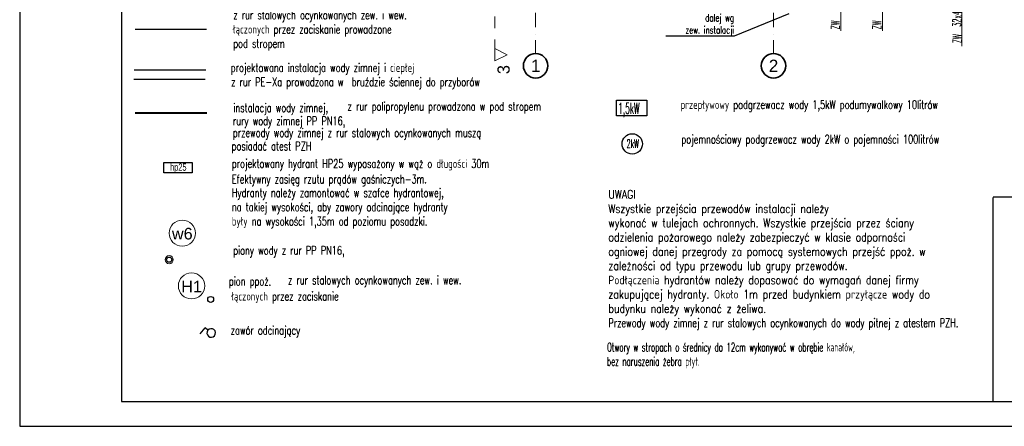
# Model space of a CAD drawing. Header units: millimetres. Extents: x -34676 to 172266, y 39940 to 476087.
# Tile 20 of 256: x 10355 to 34527, y 227388 to 237362. Entities that reach past the tile are written whole.
import ezdxf
from ezdxf import colors
from ezdxf.entities.mleader import LeaderData, LeaderLine
from ezdxf.lldxf.tags import DXFTag
from ezdxf.math import Vec2, Vec3

# ---------------------------------------------------------------- set-up
doc = ezdxf.new("R2010")
doc.units = ezdxf.units.MM
doc.header["$MEASUREMENT"] = 0
doc.linetypes.add('Kropki i Kreski', pattern=[6.702778, 3.527778, -1.763889, 0, -1.411111])
doc.linetypes.add('Przerywana', pattern=[5.644444, 2.822222, -2.822222])
for name, color, linetype in [('#IS_opisy', 7, 'Continuous'), ('#opisy', 7, 'Continuous'), ('#p.po¿', 150, 'W-HYDRANTY'), ('#podkład', 252, 'Continuous'), ('0_Nr_pióra__1', 7, 'Continuous'), ('_TABELA', 7, 'Continuous'), ('_wylewki', 5, 'Continuous'), ('IS_Text_Pion_Wodociag', 7, 'Continuous'), ('IS_Zasilanie', 1, 'SOLID'), ('Konstrukcja - Siatka mod', 7, 'Continuous'), ('NowaWarstwa1', 7, 'Continuous'), ('Znaczniki - Przekroje', 7, 'Continuous')]:
    doc.layers.add(name, color=color, linetype=linetype)
doc.layers.add('#ks', color=34, linetype='Continuous', lineweight=30)
doc.layers.add('#ppoż hydranty', color=1, linetype='Continuous', lineweight=30)
for name, color, linetype, true_color in [('IS_Ciepła_woda', 1, 'DASHDOT', 0xff0000), ('IS_Opisy_działek_Wodociag', 7, 'SOLID', 0x000000), ('IS_Zimna_woda', 5, 'SOLID', 0x0000ff)]:
    doc.layers.add(name, color=color, linetype=linetype, true_color=true_color)
doc.styles.add('ISO', font='isocp.shx', dxfattribs={"height": 10})
doc.styles.add('ROMANS', font='romans', dxfattribs={"width": 0.6})
doc.styles.get("Standard").update_dxf_attribs({"font": 'arial.ttf'})
doc.styles.add('STYL_AUTOMATYCZNY_1', font='arial.ttf')
doc.styles.add('STYL_AUTOMATYCZNY_6', font='txt')
tags = doc.linetypes.add('DASHDOT', pattern=[20, 10, -5, 0, -5]).pattern_tags.tags
tags[10:11] = [DXFTag(74, 4), DXFTag(75, 0), DXFTag(340, '0'), DXFTag(46, 0.0), DXFTag(50, 0.0), DXFTag(44, 0.0), DXFTag(45, 0.0)]
tags[8:9] = [DXFTag(74, 4), DXFTag(75, 0), DXFTag(340, '0'), DXFTag(46, 0.0), DXFTag(50, 0.0), DXFTag(44, 0.0), DXFTag(45, 0.0)]
tags[6:7] = [DXFTag(74, 4), DXFTag(75, 0), DXFTag(340, '0'), DXFTag(46, 0.0), DXFTag(50, 0.0), DXFTag(44, 0.0), DXFTag(45, 0.0)]
tags[4:5] = [DXFTag(74, 4), DXFTag(75, 0), DXFTag(340, '0'), DXFTag(46, 0.0), DXFTag(50, 0.0), DXFTag(44, 0.0), DXFTag(45, 0.0)]
tags = doc.linetypes.add('SOLID', pattern=[10, 10, 0]).pattern_tags.tags
tags[6:7] = [DXFTag(74, 4), DXFTag(75, 0), DXFTag(340, '0'), DXFTag(46, 0.0), DXFTag(50, 0.0), DXFTag(44, 0.0), DXFTag(45, 0.0)]
tags[4:5] = [DXFTag(74, 4), DXFTag(75, 0), DXFTag(340, '0'), DXFTag(46, 0.0), DXFTag(50, 0.0), DXFTag(44, 0.0), DXFTag(45, 0.0)]
doc.linetypes.add('W-HYDRANTY', pattern='A,3,-0.5,["hyd",ISO,S=0.04,R=0,X=-0.45,Y=-0.125],-0.5', length=4)
doc.linetypes.add('ZW_LINE', pattern='A,12.7,-5.08,["ZW",Standard,S=2.54,R=0,X=-2.54,Y=-1.27],-6.35', length=24.13)

# ---------------------------------------------------------------- blocks, each defined once
blk = doc.blocks.new('SDFGHB')
at = {"layer": 'Konstrukcja - Siatka mod', "color": 252, "linetype": 'Kropki i Kreski', "lineweight": 13, "ltscale": 100}
for p, q in [((22628, 457532), (22628, 456532)), ((28468, 457532), (28468, 456532))]:
    blk.add_line(p, q, dxfattribs=at)
at = {"layer": 'Konstrukcja - Siatka mod', "color": 252, "linetype": 'Continuous', "lineweight": 35, "ltscale": 100}
for centre in [(22628, 456232), (28468, 456232)]:
    blk.add_circle(centre, 300, dxfattribs=at)
at = {"layer": 'Znaczniki - Przekroje', "color": 252, "linetype": 'Przerywana', "lineweight": 13, "ltscale": 100}
blk.add_line((21629, 458003), (21629, 456653), dxfattribs=at)
at = {"layer": 'Znaczniki - Przekroje', "color": 252, "linetype": 'Continuous', "lineweight": 13, "ltscale": 100, "flags": 128}
blk.add_lwpolyline([(21629, 456353), (21629, 456653), (21929, 456503)], close=True, dxfattribs=at)
at = {"layer": 'Konstrukcja - Siatka mod', "color": 252, "linetype": 'Continuous', "lineweight": 13, "char_height": 300, "attachment_point": 1, "style": 'STYL_AUTOMATYCZNY_1'}
for s, insert in [('\\A1;{\\pql;\\pt0;\\fArial|b0|i0|c238|p0;\\W1.000000;1}', (22513, 456382)), ('\\A1;{\\pql;\\pt0;\\fArial|b0|i0|c238|p0;\\W1.000000;2}', (28353, 456382))]:
    blk.add_mtext(s, dxfattribs=dict(at, insert=insert))
at = {"layer": 'Znaczniki - Przekroje', "color": 252, "linetype": 'Continuous', "lineweight": 13, "insert": (21995, 456027), "char_height": 300, "attachment_point": 7, "rotation": 90, "style": 'STYL_AUTOMATYCZNY_6'}
blk.add_mtext('\\A1;{\\pql;\\pt0;\\fGeneva CE|b0|i0|c0|p0;\\W1.000000;3}', dxfattribs=at)

msp = doc.modelspace()

# ---------------------------------------------------------------- linework, layer by layer
at = {"layer": '#ks', "color": 202, "lineweight": 30}
msp.add_lwpolyline([(25010, 235385), (25753, 235385), (25753, 235001), (25010, 235001)], close=True, dxfattribs=at)
msp.add_circle((25394, 234315), 250, dxfattribs=at)
at = {"layer": '#p.po¿', "lineweight": 30, "ltscale": 250}
msp.add_line((13190, 237129), (14944, 237129), dxfattribs=at)
at = {"layer": '#ppoż hydranty', "color": 150, "linetype": 'Continuous'}
msp.add_circle((15044, 230501), 72.8, dxfattribs=at)
at = {"layer": '0_Nr_pióra__1', "color": 7, "linetype": 'Continuous', "ltscale": 100}
for p, q in [((34255, 233014), (51755, 233014)), ((34255, 227999), (34255, 232999))]:
    msp.add_line(p, q, dxfattribs=at)
at = {"layer": '_TABELA', "color": 7}
msp.add_lwpolyline([(10355, 257088), (52355, 257088), (10355, 257088), (10355, 227388), (52355, 227388), (52355, 257088)], dxfattribs=at)
msp.add_lwpolyline([(51755, 256478), (12855, 256478), (12855, 227998), (51755, 227998)], close=True, dxfattribs=at)
at = {"layer": '_wylewki', "color": 7}
for p in [(14786, 229658, 0), (14976, 229746, 0)]:
    msp.add_line(p, (14906, 229803, 0), dxfattribs=at)
msp.add_ellipse((15057, 229678, 0), major_axis=(-81, 67.2), ratio=1, start_param=4.712389, end_param=10.995574, dxfattribs=at)
at = {"layer": 'IS_Ciepła_woda', "color": 1, "lineweight": 30, "ltscale": 20}
msp.add_line((13169, 236133), (14924, 236133), dxfattribs=at)
at = {"layer": 'IS_Opisy_działek_Wodociag', "color": 7, "lineweight": 13, "ltscale": 10}
for p, q in [((30517, 237091), (30517, 239223)), ((31537, 237091), (31537, 239223)), ((33485, 236713), (33484, 239223))]:
    msp.add_line(p, q, dxfattribs=at)
at = {"layer": 'IS_Text_Pion_Wodociag', "color": 7, "linetype": 'SOLID', "lineweight": 18, "ltscale": 10}
for centre in [(14347, 232126), (14575, 230832)]:
    msp.add_ellipse(centre, major_axis=(324, 0), ratio=0.983333, dxfattribs=at)
at = {"layer": 'IS_Zasilanie', "color": 1, "lineweight": 30}
msp.add_lwpolyline([(13890, 233858), (14590, 233858), (14590, 233608), (13890, 233608)], close=True, dxfattribs=at)
at = {"layer": 'IS_Zimna_woda', "color": 4, "lineweight": 30, "ltscale": 10}
msp.add_line((13157, 235905), (14912, 235905), dxfattribs=at)
at = {"layer": 'IS_Zimna_woda', "color": 4, "lineweight": 0, "ltscale": 10}
msp.add_circle((14026, 231475), 100, dxfattribs=at)
at = {"layer": 'IS_Zimna_woda', "color": 4, "lineweight": 30, "ltscale": 10}
msp.add_circle((14026, 231475), 64, dxfattribs=at)
at = {"layer": 'NowaWarstwa1', "color": 4, "linetype": 'ZW_LINE', "lineweight": 40, "ltscale": 30}
msp.add_line((13192, 235076), (14947, 235076), dxfattribs=at)

# ---------------------------------------------------------------- block references
at = {"layer": '#podkład'}
msp.add_blockref('SDFGHB', (393, -220000), dxfattribs=at)

# ---------------------------------------------------------------- texts
at = {"layer": '#ks', "color": 202, "lineweight": 30, "style": 'ROMANS', "width": 0.5}
for s, height, p in [('1,5kW', 268.8, (25047, 235056)), ('2kW', 210, (25254, 234216))]:
    msp.add_text(s, height=height, dxfattribs=at).set_placement(p)
at = {"layer": '#opisy', "color": 7, "lineweight": 5, "style": 'ROMANS', "width": 0.7}
for s, p in [('z rur stalowych ocynkowanych zew. i wew.', (15598, 237373)), ('łączonych przez zaciskanie prowadzone', (15590, 237023)), ('pod stropem', (15598, 236673)), ('projektowana instalacja wody zimnej i ciepłej', (15537, 236081)), ('z rur PE-Xa prowadzona w  bruździe ściennej do przyborów ', (15545, 235731)), ('instalacja wody zimnej,', (15600, 235098)), ('z rur polipropylenu prowadzona w pod stropem', (18404, 235131)), ('przepływowy podgrzewacz wody 1,5kW podumywalkowy 10litrów', (26580, 235174)), ('rury wody zimnej PP PN16, ', (15589, 234775)), ('przewody wody zimnej z rur stalowych ocynkowanych muszą ', (15589, 234484)), ('pojemnościowy podgrzewacz wody 2kW o pojemności 100litrów', (26600, 234325)), ('posiadać atest PZH', (15558, 234157)), ('projektowany hydrant HP25 wyposażony w wąż o długości 30m', (15563, 233728)), ('Efektywny zasięg rzutu prądów gaśniczych-3m.', (15563, 233348)), ('Hydranty należy zamontować w szafce hydrantowej,', (15563, 233013)), ('na takiej wysokości, aby zawory odcinające hydranty', (15563, 232663)), ('były na wysokości 1,35m od poziomu posadzki.', (15563, 232313)), ('piony wody z rur PP PN16,  ', (15598, 231599)), ('pion ppoż.', (15490, 230844)), ('z rur stalowych ocynkowanych zew. i wew.', (16940, 230870)), ('łączonych przez zaciskanie ', (15550, 230473)), ('zawór odcinający', (15535, 229637, 0))]:
    msp.add_text(s, height=210, dxfattribs=at).set_placement(p)
at = {"layer": '#opisy', "color": 7, "lineweight": 5, "char_height": 210, "width": 8864.15, "attachment_point": 4, "style": 'ROMANS'}
for s, insert in [('\\Fromans|c238;\\W0.8;\\PUWAGI\\PWszystkie przejścia przewodów instalacji należy \\Pwykonać w tulejach ochronnych. Wszystkie przejścia przez ściany odzielenia pożarowego należy zabezpieczyć w klasie odporności ogniowej danej przegrody za pomocą systemowych przejść ppoż. w zależności od typu przewodu lub grupy przewodów.\\PPodłączenia hydrantów należy dopasować do wymagań danej firmy zakupującej hydranty. Około 1m przed budynkiem przyłącze wody do budynku należy wykonać z żeliwa.\\P\\Fromans.shx|c238;\\W0.70000;Przewody wody zimnej z rur stalowych ocynkowanych do wody pitnej z atestem PZH.', (24807, 231642)), ('\\pxql;Otwory w stropach o średnicy do 12cm wykonywać w obrębie kanałów, \\Pbez naruszenia żebra płyt. ', (24774, 229123))]:
    msp.add_mtext(s, dxfattribs=dict(at, insert=insert))
at = {"layer": 'IS_Opisy_działek_Wodociag', "color": 7, "lineweight": 13, "ltscale": 10, "style": 'ROMANS'}
for s, width, p in [('32x4,4 PP', 0.5, (33465, 237190)), ('ZW', 0.45, (30484, 237126)), ('ZW', 0.45, (31504, 237126)), ('ZW', 0.5, (33477, 236786))]:
    msp.add_text(s, height=210, rotation=90, dxfattribs=dict(at, width=width)).set_placement(p)
at = {"layer": 'IS_Text_Pion_Wodociag', "color": 7, "linetype": 'SOLID', "lineweight": 18, "ltscale": 10, "char_height": 285.12, "attachment_point": 8}
for s, insert in [('\\fArial|b0|i0;w6', (14347, 231967)), ('\\fArial|b0|i0;H1', (14575, 230673))]:
    msp.add_mtext(s, dxfattribs=dict(at, insert=insert))
at = {"layer": 'IS_Zasilanie', "color": 1, "lineweight": 30, "insert": (14250, 233602), "char_height": 180, "attachment_point": 8, "line_spacing_factor": 0.6, "style": 'ROMANS'}
msp.add_mtext('{\\fArial|b0|i0|c238|p34;hp25}', dxfattribs=at)

# ---------------------------------------------------------------- leaders
at = {"layer": '#IS_opisy', "color": 7, "lineweight": 13}
ml = msp.add_multileader_mtext('Standard', dxfattribs=at)
ml.set_content('\\A1;{\\Fromans|c238;\\W0.7;dalej wg \\Pzew. instalacji }', color=7)
ml.set_leader_properties()
ml.build(insert=Vec2(0, 0))
ml.multileader.update_dxf_attribs({"text_left_attachment_type": 5, "text_right_attachment_type": 5, "dogleg_length": 0.36, "arrow_head_size": 0.18})
ctx = ml.context
ctx.base_point, ctx.char_height, ctx.arrow_head_size, ctx.landing_gap_size, ctx.plane_origin = Vec3(26573, 236960), 180, 0.18, 0.09, Vec3(-687536, 654028)
ctx.left_attachment, ctx.right_attachment, ctx.text_align_type = 5, 5, 2
notes = []
notes.append((ctx, [(0, (1, 1, 0), (27894, 236960), (-1, 0), 0.36, [(0, [(29237, 237508)], 0, [])])]))
ctx.mtext.insert, ctx.mtext.alignment = Vec3(27893, 237500), 3
for ctx, leaders in notes:
    for number, flags, end, landing, length, lines in leaders:
        leader = LeaderData()
        leader.index, (leader.has_last_leader_line, leader.has_dogleg_vector, leader.attachment_direction) = number, flags
        leader.last_leader_point, leader.dogleg_vector, leader.dogleg_length = Vec3(end), Vec3(landing), length
        for number, points, colour, breaks in lines:
            line = LeaderLine()
            line.index, line.vertices, line.color, line.breaks = number, Vec3.list(points), colors.encode_raw_color(colour), breaks
            leader.lines.append(line)
        ctx.leaders.append(leader)

doc.saveas('drawing.dxf')
